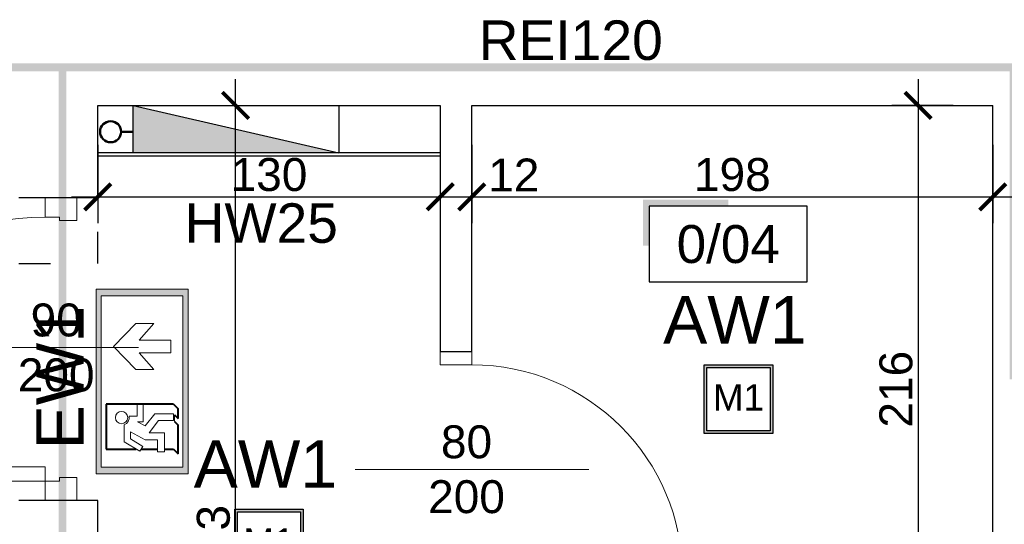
# Model space of a CAD drawing. Header units: millimetres. Extents: x 2709036 to 2756280, y 168165 to 192362.
# Tile 70 of 192: x 2714492 to 2714866, y 191155 to 191347. Entities that reach past the tile are written whole.
import ezdxf
from ezdxf.enums import TextEntityAlignment as Align

# ---------------------------------------------------------------- set-up
doc = ezdxf.new("R2010")
doc.units = ezdxf.units.MM
doc.header["$MEASUREMENT"] = 0
doc.linetypes.add('ACAD_ISO03W100', pattern=[30, 12, -18])
doc.linetypes.add('CENTER2', pattern=[1.125, 0.75, -0.125, 0.125, -0.125])
doc.layers.add('6 - OPISY', color=7, linetype='Continuous')
doc.layers.add('Oświetlenie awaryjne', color=1, linetype='Continuous')
for name, color, linetype, lineweight in [('[san] inst. hydrantowa', 4, 'CENTER2', 50), ('__MAZ_EKSP_PROJ', 3, 'Continuous', 0), ('__MAZ_LIKWIDACJE', 6, 'ACAD_ISO03W100', 30), ('__MAZ_OPIS_STOLARKA', 7, 'Continuous', 0), ('__MAZ_STOLARKA DRZWIOWA ISTN', 7, 'Continuous', 9), ('__MAZ_STOLARKA DRZWIOWA NOWA', 7, 'Continuous', 9), ('__MAZ_WYMIARY', 7, 'Continuous', 9), ('__MAZ_ŚCIANY ISTNIEJĄCE', 7, 'Continuous', 30), ('Oświetlenie ewakuacyjne', 3, 'Continuous', 20)]:
    doc.layers.add(name, color=color, linetype=linetype, lineweight=lineweight)
doc.styles.add('Arial', font='arial.ttf')
doc.styles.add('Dimensions', font='arial.ttf')
doc.styles.add('Malanow_1_100', font='isocpeur.ttf')
doc.styles.get("Standard").update_dxf_attribs({"font": 'arial.ttf'})
doc.styles.add('styl1', font='arial.ttf')
doc.dimstyles.new('100', dxfattribs={"dimtxt": 10, "dimasz": 10, "dimexe": 18, "dimexo": 15, "dimgap": 9, "dimtad": 1, "dimdec": 1, "dimrnd": 0.5, "dimdsep": 46, "dimtxsty": 'Dimensions', "dimblk": 'ARCHTICK', "dimcen": 9, "dimdle": 10, "dimadec": 1, "dimazin": 2, "dimtfac": 1, "dimtdec": 4, "dimtofl": 0, "dimtmove": 2, "dimatfit": 3, "dimfxl": 1, "dimtolj": 1, "dimtzin": 0, "dimarcsym": 0})

# ---------------------------------------------------------------- blocks, each defined once
blk = doc.blocks.new('*U9')
at = {"ltscale": 10}
blk.add_hatch(color=256, dxfattribs=at).paths.add_polyline_path([(0, 26), (-25, 26), (-27, 26), (-27, 11.46), (-25, 11.46), (-25, 24), (0, 24)])
blk.add_lwpolyline([(-25, 0), (25, 0), (25, 24), (-25, 24)], close=True, dxfattribs=at)
at = {"layer": '6 - OPISY'}
for tag, p in [('NRPOM', (0, 6)), ('WYSPOM', (3.39, -15.66))]:
    blk.add_attdef(tag, text='', height=12, dxfattribs=at).set_placement(p, align=Align.CENTER)
blk = doc.blocks.new('_ArchTick')
at = {"color": 0, "linetype": 'ByBlock', "const_width": 0.15}
blk.add_lwpolyline([(-0.5, -0.5), (0.5, 0.5)], dxfattribs=at)
blk = doc.blocks.new('*D1025')
at = {"layer": '__MAZ_WYMIARY', "color": 0, "lineweight": -2}
for p, q in [((2714833.15, 191324.08), (2714833.15, 191088.58)), ((2714846.49, 191314.08), (2714823.15, 191314.08)), ((2714846.49, 191098.58), (2714823.15, 191098.58))]:
    blk.add_line(p, q, dxfattribs=at)
at = {"layer": 'Defpoints', "color": 0, "lineweight": 30}
for p in [(2714861.49, 191314.08), (2714833.15, 191098.58), (2714861.49, 191098.58)]:
    blk.add_point(p, dxfattribs=at)
at = {"layer": '__MAZ_WYMIARY', "color": 0, "lineweight": -2, "xscale": 10, "yscale": 10, "zscale": 10}
for p, rotation in [((2714833.15, 191314.08), 90), ((2714833.15, 191098.58), 270)]:
    blk.add_blockref('_ArchTick', p, dxfattribs=dict(at, rotation=rotation))
at = {"layer": '__MAZ_WYMIARY', "color": 0, "lineweight": 5, "insert": (2714824.76, 191206.33), "char_height": 12.5, "attachment_point": 5, "rotation": 90, "style": 'Arial'}
blk.add_mtext('\\A1;216', dxfattribs=at)
blk = doc.blocks.new('*D1032')
at = {"layer": '__MAZ_WYMIARY', "color": 0, "lineweight": -2}
for p, q in [((2714573.99, 190971.57), (2714573.99, 191324.08)), ((2714553.99, 191314.08), (2714583.99, 191314.08)), ((2714553.99, 190981.57), (2714583.99, 190981.57))]:
    blk.add_line(p, q, dxfattribs=at)
at = {"layer": 'Defpoints', "color": 0, "lineweight": 30}
for p in [(2714521.68, 191314.08), (2714573.99, 191314.08), (2714521.68, 190981.57)]:
    blk.add_point(p, dxfattribs=at)
at = {"layer": '__MAZ_WYMIARY', "color": 0, "lineweight": -2, "xscale": 10, "yscale": 10, "zscale": 10}
for p, rotation in [((2714573.99, 191314.08), 90), ((2714573.99, 190981.57), 270)]:
    blk.add_blockref('_ArchTick', p, dxfattribs=dict(at, rotation=rotation))
at = {"layer": '__MAZ_WYMIARY', "color": 0, "lineweight": 5, "insert": (2714565.61, 191147.82), "char_height": 12.5, "attachment_point": 5, "rotation": 90, "style": 'Arial'}
blk.add_mtext('\\A1;333', dxfattribs=at)
blk = doc.blocks.new('*D1033')
at = {"layer": '__MAZ_WYMIARY', "color": 0, "lineweight": -2}
for p, q in [((2714521.68, 191299.08), (2714521.68, 191269.37)), ((2714651.68, 191299.08), (2714651.68, 191269.37)), ((2714511.68, 191279.37), (2714661.68, 191279.37))]:
    blk.add_line(p, q, dxfattribs=at)
at = {"layer": 'Defpoints', "color": 0, "lineweight": 30}
for p in [(2714521.68, 191314.08), (2714651.68, 191314.08), (2714651.68, 191279.37)]:
    blk.add_point(p, dxfattribs=at)
at = {"layer": '__MAZ_WYMIARY', "color": 0, "lineweight": -2, "xscale": 10, "yscale": 10, "zscale": 10, "rotation": 180}
blk.add_blockref('_ArchTick', (2714521.68, 191279.37), dxfattribs=at)
at = {"layer": '__MAZ_WYMIARY', "color": 0, "lineweight": -2, "xscale": 10, "yscale": 10, "zscale": 10}
blk.add_blockref('_ArchTick', (2714651.68, 191279.37), dxfattribs=at)
at = {"layer": '__MAZ_WYMIARY', "color": 0, "lineweight": 5, "insert": (2714586.68, 191287.76), "char_height": 12.5, "attachment_point": 5, "style": 'Arial'}
blk.add_mtext('\\A1;130', dxfattribs=at)
blk = doc.blocks.new('*D1034')
at = {"layer": '__MAZ_WYMIARY', "color": 0, "lineweight": -2}
for p, q in [((2714651.68, 191299.02), (2714651.68, 191269.37)), ((2714663.68, 191299.08), (2714663.68, 191269.37)), ((2714641.68, 191279.37), (2714673.68, 191279.37))]:
    blk.add_line(p, q, dxfattribs=at)
at = {"layer": 'Defpoints', "color": 0, "lineweight": 30}
for p in [(2714651.68, 191314.02), (2714663.68, 191314.08), (2714663.68, 191279.37)]:
    blk.add_point(p, dxfattribs=at)
at = {"layer": '__MAZ_WYMIARY', "color": 0, "lineweight": -2, "xscale": 10, "yscale": 10, "zscale": 10, "rotation": 180}
blk.add_blockref('_ArchTick', (2714651.68, 191279.37), dxfattribs=at)
at = {"layer": '__MAZ_WYMIARY', "color": 0, "lineweight": -2, "xscale": 10, "yscale": 10, "zscale": 10}
blk.add_blockref('_ArchTick', (2714663.68, 191279.37), dxfattribs=at)
at = {"layer": '__MAZ_WYMIARY', "color": 0, "lineweight": 5, "insert": (2714679.62, 191287.65), "char_height": 12.5, "attachment_point": 5, "style": 'Arial'}
blk.add_mtext('\\A1;12', dxfattribs=at)
blk = doc.blocks.new('*D1035')
at = {"layer": '__MAZ_WYMIARY', "color": 0, "lineweight": -2}
for p, q in [((2714663.68, 191299.08), (2714663.68, 191269.37)), ((2714861.49, 191299.08), (2714861.49, 191269.37)), ((2714653.68, 191279.37), (2714871.49, 191279.37))]:
    blk.add_line(p, q, dxfattribs=at)
at = {"layer": 'Defpoints', "color": 0, "lineweight": 30}
for p in [(2714663.68, 191314.08), (2714861.49, 191314.08), (2714861.49, 191279.37)]:
    blk.add_point(p, dxfattribs=at)
at = {"layer": '__MAZ_WYMIARY', "color": 0, "lineweight": -2, "xscale": 10, "yscale": 10, "zscale": 10, "rotation": 180}
blk.add_blockref('_ArchTick', (2714663.68, 191279.37), dxfattribs=at)
at = {"layer": '__MAZ_WYMIARY', "color": 0, "lineweight": -2, "xscale": 10, "yscale": 10, "zscale": 10}
blk.add_blockref('_ArchTick', (2714861.49, 191279.37), dxfattribs=at)
at = {"layer": '__MAZ_WYMIARY', "color": 0, "lineweight": 5, "insert": (2714762.59, 191287.75), "char_height": 12.5, "attachment_point": 5, "style": 'Arial'}
blk.add_mtext('\\A1;198', dxfattribs=at)
blk = doc.blocks.new('*D1036')
at = {"layer": '__MAZ_WYMIARY', "color": 0, "lineweight": -2}
for p, q in [((2714861.49, 191299.02), (2714861.49, 191269.37)), ((2714876.49, 191299.08), (2714876.49, 191269.37)), ((2714851.49, 191279.37), (2714886.49, 191279.37))]:
    blk.add_line(p, q, dxfattribs=at)
at = {"layer": 'Defpoints', "color": 0, "lineweight": 30}
for p in [(2714861.49, 191314.02), (2714876.49, 191314.08), (2714876.49, 191279.37)]:
    blk.add_point(p, dxfattribs=at)
at = {"layer": '__MAZ_WYMIARY', "color": 0, "lineweight": -2, "xscale": 10, "yscale": 10, "zscale": 10, "rotation": 180}
blk.add_blockref('_ArchTick', (2714861.49, 191279.37), dxfattribs=at)
at = {"layer": '__MAZ_WYMIARY', "color": 0, "lineweight": -2, "xscale": 10, "yscale": 10, "zscale": 10}
blk.add_blockref('_ArchTick', (2714876.49, 191279.37), dxfattribs=at)
at = {"layer": '__MAZ_WYMIARY', "color": 0, "lineweight": 5, "insert": (2714891.48, 191287.75), "char_height": 12.5, "attachment_point": 5, "style": 'Arial'}
blk.add_mtext('\\A1;15', dxfattribs=at)
blk = doc.blocks.new('90')
at = {"color": 0, "linetype": 'Continuous', "lineweight": 5}
for p, q in [((30102.84, -38884.85), (30102.84, -38878.44)), ((30113.27, -38878.44), (30113.27, -38885.98)), ((30107.55, -38884.85), (30102.84, -38884.85)), ((30107.55, -38885.98), (30107.55, -38884.85)), ((30113.27, -38885.98), (30107.55, -38885.98)), ((30015.67, -38967.31), (30015.67, -38972.02)), ((30102.84, -38967.31), (30015.67, -38967.31)), ((30015.67, -38967.31), (30015.67, -38972.02)), ((30102.84, -38972.02), (30102.84, -38967.31)), ((30107.55, -38972.02), (30107.55, -38970.89)), ((30107.55, -38970.89), (30113.27, -38970.89)), ((30113.27, -38970.89), (30113.27, -38978.44)), ((30015.67, -38972.02), (30102.84, -38972.02)), ((30102.84, -38978.44), (30102.84, -38972.02)), ((30102.84, -38972.02), (30107.55, -38972.02))]:
    blk.add_line(p, q, dxfattribs=at)
blk.add_arc((30102.84, -38972.02), 87.17, 90, 180, dxfattribs=at)
blk = doc.blocks.new('*U718')
at = {"layer": 'Oświetlenie awaryjne'}
h = blk.add_hatch(color=256, dxfattribs=at)
h.dxf.hatch_style = 1
h.paths.add_polyline_path([(-13, -13), (13, -13), (13, 13), (-13, 13)])
h.paths.add_polyline_path([(-12, -12), (12, -12), (12, 12), (-12, 12)], flags=16)
for points in [[(-13, 13), (13, 13), (13, -13), (-13, -13)], [(-12, 12), (12, 12), (12, -12), (-12, -12)]]:
    blk.add_lwpolyline(points, close=True, dxfattribs=at)
at = {"layer": 'Oświetlenie awaryjne', "attachment_point": 1, "style": 'Malanow_1_100'}
for s, width, insert, char_height in [('{\\fArial|b0|i0|c238|p34;AW1}', 59.6663, (-28.61, 39.11), 18), ('\\pxqc;{\\fArial|b0|i0|c238|p34;M1}', 26, (-13, 5.68), 10)]:
    blk.add_mtext_dynamic_manual_height_columns(s, width=width, gutter_width=669.53, heights=[0], dxfattribs=dict(at, insert=insert, char_height=char_height))
blk = doc.blocks.new('DG')
at = {"layer": 'Oświetlenie ewakuacyjne', "linetype": 'ByBlock'}
h = blk.add_hatch(color=256, dxfattribs=at)
h.paths.add_polyline_path([(-0.92, 34.23), (69.08, 34.23), (69.08, -0.77), (-0.92, -0.77)])
h.paths.add_polyline_path([(1.54, 32.26), (66.63, 32.26), (66.63, 1.21), (1.54, 1.21)], flags=16)
at = {"layer": 'Oświetlenie ewakuacyjne', "lineweight": 40}
for p, q in [((42.7, 30.38), (59.77, 30.38)), ((42.7, 4.82), (42.7, 30.38)), ((59.77, 30.38), (59.77, 18.95)), ((59.77, 17.11), (59.77, 10.93)), ((59.77, 8.22), (59.77, 4.82)), ((42.7, 4.82), (44.51, 3.02)), ((46.75, 4.39), (48.13, 3.02)), ((49.31, 4.39), (50.69, 3.02)), ((59.77, 4.82), (61.58, 3.02)), ((48.13, 3.02), (44.51, 3.02)), ((61.58, 3.02), (50.69, 3.02))]:
    blk.add_line(p, q, dxfattribs=at)
at = {"layer": 'Oświetlenie ewakuacyjne'}
for p, q in [((12.09, 19.05), (20.78, 27.53)), ((20.78, 27.53), (29.47, 19.05)), ((57, 23.48), (50.5, 23.49)), ((60.56, 17.65), (57, 23.48)), ((12.09, 12.28), (12.09, 19.05)), ((29.47, 19.05), (29.47, 12.28)), ((47.27, 21.68), (47.27, 18.64)), ((56.23, 15.6), (53.21, 21.11)), ((53.21, 21.11), (55.91, 21.11)), ((55.91, 21.11), (58.82, 16.48)), ((18.37, 17.8), (12.09, 12.28)), ((18.37, 5.81), (18.37, 17.8)), ((29.47, 12.28), (23.19, 17.8)), ((23.19, 17.8), (23.19, 5.81)), ((47.27, 18.64), (42.7, 18.64)), ((42.7, 18.64), (42.7, 16.29)), ((42.7, 16.29), (49.38, 16.28)), ((50.94, 15.55), (46.32, 11.89)), ((49.38, 16.28), (49.38, 18.44)), ((49.38, 18.44), (50.94, 15.55)), ((56.23, 10.93), (56.23, 15.6)), ((58.82, 16.48), (60.56, 17.65)), ((46.32, 11.89), (46.32, 4.82)), ((48.88, 10.54), (53.52, 13.99)), ((53.52, 13.99), (53.51, 8.22)), ((48.88, 4.82), (48.88, 10.54)), ((53.51, 8.22), (60.78, 8.22)), ((60.79, 10.93), (56.23, 10.93)), ((60.78, 8.22), (60.79, 10.93)), ((23.19, 5.81), (18.37, 5.81)), ((46.32, 4.82), (48.88, 4.82)), ((46.75, 4.39), (49.31, 4.39))]:
    blk.add_line(p, q, dxfattribs=at)
for points in [[(-0.92, 34.23), (69.08, 34.23), (69.08, -0.77), (-0.92, -0.77)], [(1.54, 32.26), (66.63, 32.26), (66.63, 1.21), (1.54, 1.21)]]:
    blk.add_lwpolyline(points, close=True, dxfattribs=at)
blk.add_circle((47.8, 24.52), 2.34, dxfattribs=at)
blk.add_arc((47.8, 24.52), 2.88, 259.4003, 339.1396, dxfattribs=at)
blk = doc.blocks.new('*U714')
at = {"layer": 'Oświetlenie ewakuacyjne', "color": 1, "linetype": 'ByBlock', "xscale": -1, "rotation": 359.9999999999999}
blk.add_blockref('DG', (69.08, 0.76), dxfattribs=at)
at = {"layer": 'Oświetlenie ewakuacyjne', "insert": (9.21, 57.69), "char_height": 18, "attachment_point": 1, "style": 'Malanow_1_100'}
blk.add_mtext_dynamic_manual_height_columns('{\\fArial|b0|i0|c238|p34;EW1}', width=42.9792, gutter_width=669.53, heights=[0], dxfattribs=at)

msp = doc.modelspace()

# ---------------------------------------------------------------- hatches: boundary and pattern name
at = {"layer": '__MAZ_EKSP_PROJ', "lineweight": 30}
h = msp.add_hatch(color=256, dxfattribs=at)
h.dxf.hatch_style = 1
h.paths.add_polyline_path([(2714535.14, 191296.08), (2714613.14, 191296.08), (2714535.14, 191314.08)])

# ---------------------------------------------------------------- linework, layer by layer
at = {"layer": '[san] inst. hydrantowa', "color": 252, "linetype": 'Continuous', "ltscale": 50}
msp.add_lwpolyline([(2714535.14, 191304), (2714530.54, 191304.08)], dxfattribs=at)
msp.add_circle((2714526.54, 191304.08), 4, dxfattribs=at)
at = {"layer": '__MAZ_EKSP_PROJ', "linetype": 'ACAD_ISO03W100', "const_width": 3}
for points in [[(2714508.27, 190701.08), (2714508.27, 191328.58), (2714190.68, 191328.58)], [(2715029.84, 190700.1), (2715029.84, 191211.56), (2714869.37, 191211.56), (2714869.37, 191328.58), (2714508.27, 191328.58)]]:
    msp.add_lwpolyline(points, dxfattribs=at)
at = {"layer": '__MAZ_EKSP_PROJ', "lineweight": 30}
msp.add_lwpolyline([(2714535.14, 191314.08), (2714613.14, 191314.08), (2714613.14, 191296.08), (2714535.14, 191296.08), (2714535.14, 191314.08), (2714613.14, 191296.08)], dxfattribs=at)
at = {"layer": '__MAZ_LIKWIDACJE', "color": 252}
for p, q in [((2714521.68, 191254.08), (2714521.68, 191279.08)), ((2714491.68, 191254.08), (2714521.68, 191254.08))]:
    msp.add_line(p, q, dxfattribs=at)
at = {"layer": '__MAZ_OPIS_STOLARKA', "color": 252}
for points in [[(2714460.89, 191222.12), (2714537.07, 191222.12)], [(2714619.37, 191175.86), (2714708.09, 191175.86)]]:
    msp.add_lwpolyline(points, dxfattribs=at)
at = {"layer": '__MAZ_STOLARKA DRZWIOWA ISTN', "color": 252, "linetype": 'Continuous'}
msp.add_lwpolyline([(2714651.68, 191215.59), (2714651.68, 191220.59), (2714663.68, 191220.59), (2714663.68, 191215.59)], close=True, dxfattribs=at)
at = {"layer": '__MAZ_STOLARKA DRZWIOWA ISTN', "color": 252, "linetype": 'Continuous', "extrusion": (0, 0, -1)}
msp.add_arc((-2714663.68, 191135.59), 80, 90, 180, dxfattribs=at)
at = {"layer": '__MAZ_ŚCIANY ISTNIEJĄCE', "color": 252, "ltscale": 15}
for p, q in [((2714521.68, 191314.08), (2714651.68, 191314.08)), ((2714521.68, 191279.08), (2714521.68, 191314.08)), ((2714651.68, 191314.08), (2714651.68, 191220.59)), ((2714663.68, 191314.08), (2714861.49, 191314.08)), ((2714663.68, 191220.59), (2714663.68, 191314.08)), ((2714861.49, 191098.58), (2714861.49, 191314.08)), ((2714491.68, 191279.08), (2714521.68, 191279.08)), ((2714651.68, 191220.59), (2714663.68, 191220.59)), ((2714521.68, 191164.08), (2714491.68, 191164.08)), ((2714521.68, 190981.57), (2714521.68, 191164.08))]:
    msp.add_line(p, q, dxfattribs=at)
for points in [[(2714651.68, 191296.08), (2714521.68, 191296.08)], [(2714651.68, 191294.83), (2714521.68, 191294.83)]]:
    msp.add_lwpolyline(points, dxfattribs=at)

# ---------------------------------------------------------------- block references
at = {"layer": '6 - OPISY', "color": 252, "xscale": 1.2, "yscale": 1.2, "zscale": 1.2}
msp.add_blockref('*U9', (2714761.03, 191247.05), dxfattribs=at).add_auto_attribs({'NRPOM': '0/04'})
at = {"layer": '__MAZ_STOLARKA DRZWIOWA NOWA', "color": 252, "lineweight": -2, "xscale": 1.150091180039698, "yscale": 1.150091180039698, "zscale": 1.150091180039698, "rotation": 359.9999999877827}
msp.add_blockref('90', (2679880.73, 235992.83), dxfattribs=at)
at = {"layer": 'Oświetlenie awaryjne'}
for p in [(2714764.92, 191202.56, 0), (2714586.68, 191147.82, 0)]:
    msp.add_blockref('*U718', p, dxfattribs=at)
at = {"layer": 'Oświetlenie ewakuacyjne', "linetype": 'ByBlock', "rotation": 89.99999999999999}
msp.add_blockref('*U714', (2714555.99, 191174.26), dxfattribs=at)

# ---------------------------------------------------------------- texts
at = {"layer": '__MAZ_EKSP_PROJ', "linetype": 'ACAD_ISO03W100', "insert": (2714736.19, 191346.36), "char_height": 15, "attachment_point": 3}
msp.add_mtext_dynamic_manual_height_columns('REI120', width=617.9803, gutter_width=12.5, heights=[61.2], dxfattribs=at)
at = {"layer": '__MAZ_EKSP_PROJ', "insert": (2714736.97, 191276.91), "char_height": 15, "attachment_point": 3}
msp.add_mtext_dynamic_manual_height_columns('\\pxql;HW25', width=182.3341, gutter_width=12.5, heights=[61.2], dxfattribs=at)
at = {"layer": '__MAZ_OPIS_STOLARKA', "color": 252, "char_height": 12.5, "width": 38.3096, "attachment_point": 5, "style": 'styl1'}
for s, insert in [('90\\P\\pxqc;200', (2714505.88, 191222.12)), ('\\pxqc;80\\P200', (2714661.67, 191175.86))]:
    msp.add_mtext(s, dxfattribs=dict(at, insert=insert))

# ---------------------------------------------------------------- dimensions: what is measured, and where the dimension line sits
at = {"layer": '__MAZ_WYMIARY', "color": 252, "lineweight": 5}
for base, p1, p2, picture, middle in [((2714573.99, 191314.08), (2714521.68, 190981.57), (2714521.68, 191314.08), '*D1032', (2714565.61, 191147.82)), ((2714833.14544187, 191098.5778375), (2714861.49332883, 191314.0778375), (2714861.49332883, 191098.5778375), '*D1025', (2714824.76327952, 191206.3278375))]:
    dim = msp.add_linear_dim(base=base, p1=p1, p2=p2, angle=90, dimstyle='100', override={"dimtxt": 12.5, "dimexe": 10, "dimgap": 2, "dimdec": 0, "dimtxsty": 'Arial', "dimtmove": 1, "dimfxl": 20, "dimfxlon": 1}, dxfattribs=at)
    dim.commit()
    dim.dimension.update_dxf_attribs({"geometry": picture, "text_midpoint": middle})
for base, p1, p2, picture, middle in [((2714651.68, 191279.37), (2714521.68, 191314.08), (2714651.68, 191314.08), '*D1033', (2714586.68, 191287.76)), ((2714861.49, 191279.37), (2714663.68, 191314.08), (2714861.49, 191314.08), '*D1035', (2714762.59, 191287.75))]:
    dim = msp.add_linear_dim(base=base, p1=p1, p2=p2, dimstyle='100', override={"dimtxt": 12.5, "dimexe": 10, "dimgap": 2, "dimdec": 0, "dimtxsty": 'Arial', "dimtmove": 1, "dimfxl": 20, "dimfxlon": 1}, dxfattribs=at)
    dim.commit()
    dim.dimension.update_dxf_attribs({"geometry": picture, "text_midpoint": middle})
for base, p1, p2, picture, middle in [((2714663.68, 191279.37), (2714651.68, 191314.02), (2714663.68, 191314.08), '*D1034', (2714679.62, 191279.37)), ((2714876.49, 191279.37), (2714861.49, 191314.02), (2714876.49, 191314.08), '*D1036', (2714891.48, 191279.37))]:
    dim = msp.add_linear_dim(base=base, p1=p1, p2=p2, dimstyle='100', override={"dimtxt": 12.5, "dimexe": 10, "dimgap": 2, "dimdec": 0, "dimtxsty": 'Arial', "dimtmove": 1, "dimfxl": 20, "dimfxlon": 1}, dxfattribs=at)
    dim.commit()
    dim.dimension.update_dxf_attribs({"geometry": picture, "text_midpoint": middle, "dimtype": 160})

doc.saveas('drawing.dxf')
